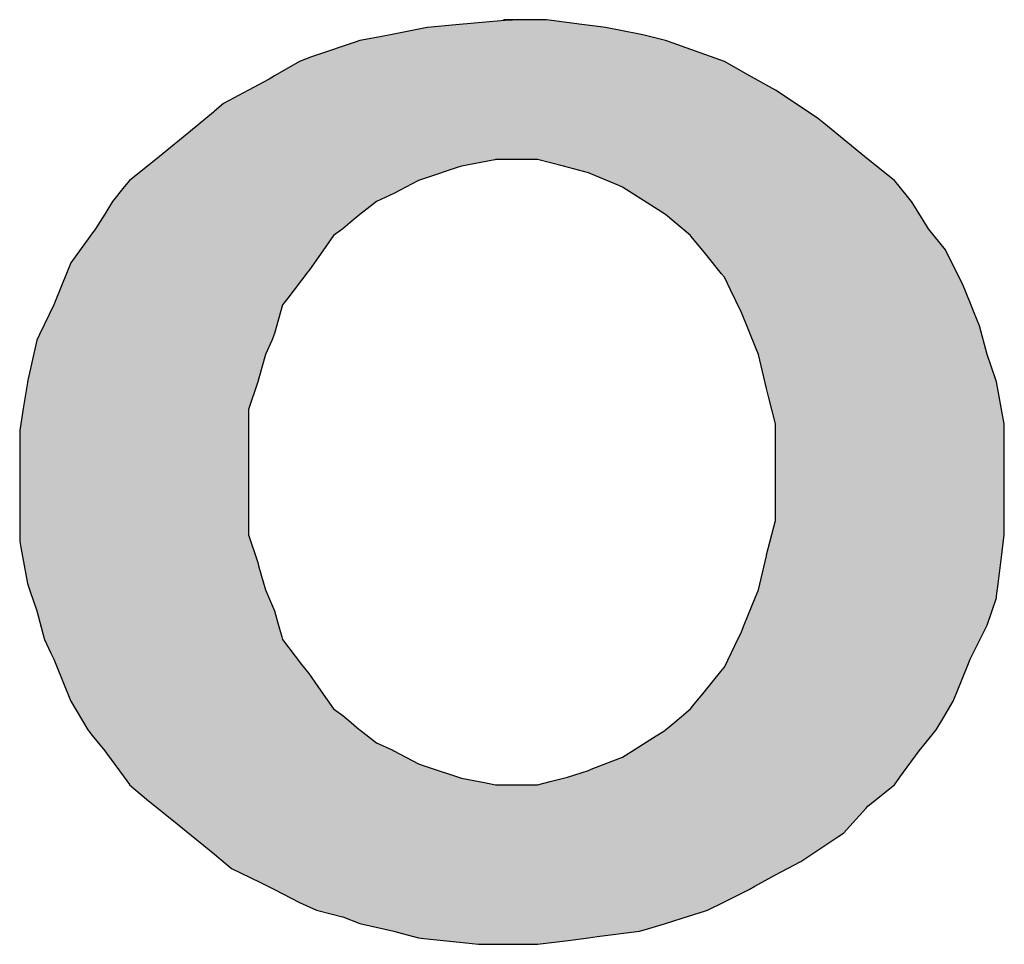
# Model space of a CAD drawing. Extents: x -1825 to 98, y 5678 to 6985.
# Tile 36 of 86: x -1066.1 to -1063.62, y 6494.42 to 6496.75. Entities that reach past the tile are written whole.
import ezdxf

# ---------------------------------------------------------------- set-up
doc = ezdxf.new("R2010")
doc.units = 0
doc.header["$MEASUREMENT"] = 0
doc.layers.add('CARIMBO', color=7, linetype='CONTINUOUS')

msp = doc.modelspace()

# ---------------------------------------------------------------- hatches: boundary and pattern name
at = {"layer": 'CARIMBO'}
h = msp.add_hatch(color=7, dxfattribs=at)
h.paths.add_polyline_path([(-1065.606, 6496.5175), (-1065.583, 6496.5373), (-1065.5204, 6496.5702), (-1065.4686, 6496.5987), (-1065.4545, 6496.6065), (-1065.3919, 6496.6427), (-1065.3617, 6496.6543), (-1065.349, 6496.6592), (-1065.2518, 6496.6916), (-1065.2403, 6496.6954), (-1065.1889, 6496.7053), (-1065.1546, 6496.7119), (-1065.0742, 6496.7273), (-1065.069, 6496.7284), (-1064.9979, 6496.7349), (-1064.9134, 6496.7427), (-1064.8749, 6496.7463), (-1064.8548, 6496.7481), (-1064.7949, 6496.7481), (-1064.7692, 6496.7481), (-1064.6805, 6496.7363), (-1064.6267, 6496.7291), (-1064.6209, 6496.7284), (-1064.5352, 6496.7119), (-1064.5267, 6496.7098), (-1064.4693, 6496.6954), (-1064.4506, 6496.6888), (-1064.4058, 6496.6728), (-1064.3211, 6496.6427), (-1064.2609, 6496.6088), (-1064.1926, 6496.5702), (-1064.0872, 6496.501), (-1064.0704, 6496.4873), (-1063.9587, 6496.3956), (-1063.8928, 6496.3429), (-1063.8847, 6496.3329), (-1063.8499, 6496.2902), (-1063.8467, 6496.285), (-1063.8099, 6496.2256), (-1063.8071, 6496.221), (-1063.7643, 6496.1683), (-1063.733, 6496.1057), (-1063.7214, 6496.0826), (-1063.7013, 6496.0329), (-1063.6935, 6496.0138), (-1063.6786, 6495.9772), (-1063.6588, 6495.9047), (-1063.6376, 6495.8409), (-1063.6358, 6495.8355), (-1063.6219, 6495.7616), (-1063.616, 6495.7301), (-1063.616, 6495.6883), (-1063.616, 6495.6773), (-1063.616, 6495.5847), (-1063.616, 6495.5719), (-1063.616, 6495.5417), (-1063.616, 6495.4666), (-1063.616, 6495.45), (-1063.623, 6495.3939), (-1063.6313, 6495.3273), (-1063.6353, 6495.2956), (-1063.6358, 6495.2919), (-1063.6588, 6495.2227), (-1063.7017, 6495.137), (-1063.7062, 6495.1258), (-1063.7366, 6495.0511), (-1063.7445, 6495.0316), (-1063.7682, 6494.9914), (-1063.7873, 6494.9591), (-1063.8152, 6494.9248), (-1063.8302, 6494.9064), (-1063.8789, 6494.8398), (-1063.8928, 6494.8207), (-1063.9587, 6494.768), (-1063.9649, 6494.7611), (-1064.0213, 6494.6988), (-1064.0355, 6494.6893), (-1064.13, 6494.6263), (-1064.1926, 6494.5934), (-1064.2443, 6494.5649), (-1064.2585, 6494.5571), (-1064.3231, 6494.5248), (-1064.3639, 6494.5044), (-1064.3714, 6494.5021), (-1064.4279, 6494.4844), (-1064.4693, 6494.4715), (-1064.5205, 6494.4561), (-1064.5352, 6494.4517), (-1064.6416, 6494.4381), (-1064.6637, 6494.4352), (-1064.715, 6494.4287), (-1064.7922, 6494.4188), (-1064.7962, 6494.4188), (-1064.8351, 6494.4188), (-1064.8528, 6494.4188), (-1064.9405, 6494.4188), (-1064.9884, 6494.424), (-1065.0783, 6494.4337), (-1065.092, 6494.4352), (-1065.1456, 6494.4493), (-1065.1546, 6494.4517), (-1065.2403, 6494.4715), (-1065.2832, 6494.488), (-1065.3099, 6494.4946), (-1065.349, 6494.5044), (-1065.3919, 6494.5242), (-1065.4545, 6494.5571), (-1065.4915, 6494.5751), (-1065.5632, 6494.6098), (-1065.606, 6494.6461), (-1065.6327, 6494.6677), (-1065.664, 6494.6929), (-1065.7001, 6494.7221), (-1065.7773, 6494.7845), (-1065.8202, 6494.8207), (-1065.8339, 6494.8395), (-1065.8785, 6494.9005), (-1065.8828, 6494.9064), (-1065.9141, 6494.9449), (-1065.9256, 6494.9591), (-1065.9684, 6495.0316), (-1065.9818, 6495.0643), (-1066.0113, 6495.137), (-1066.0185, 6495.1525), (-1066.0343, 6495.1864), (-1066.0351, 6495.1894), (-1066.0541, 6495.2589), (-1066.0702, 6495.3073), (-1066.0772, 6495.3281), (-1066.0941, 6495.4182), (-1066.0969, 6495.4335), (-1066.0969, 6495.4806), (-1066.0969, 6495.5192), (-1066.0969, 6495.5719), (-1066.0969, 6495.5789), (-1066.0969, 6495.6246), (-1066.0969, 6495.697), (-1066.0969, 6495.7136), (-1066.088, 6495.7686), (-1066.0774, 6495.8338), (-1066.0772, 6495.8355), (-1066.0541, 6495.9409), (-1066.0473, 6495.955), (-1066.0113, 6496.0299), (-1066.0078, 6496.0385), (-1065.9774, 6496.1132), (-1065.9684, 6496.1353), (-1065.9198, 6496.2019), (-1065.9058, 6496.221), (-1065.8828, 6496.2583), (-1065.863, 6496.2902), (-1065.8333, 6496.3267), (-1065.8202, 6496.3429), (-1065.7543, 6496.3956), (-1065.7445, 6496.4036), (-1065.6667, 6496.4676), (-1065.6088, 6496.5152)])
h.paths.add_polyline_path([(-1064.4693, 6496.2572), (-1064.4067, 6496.2045), (-1064.4048, 6496.2021), (-1064.3682, 6496.1571), (-1064.3283, 6496.108), (-1064.3211, 6496.0991), (-1064.3059, 6496.0675), (-1064.2792, 6496.0122), (-1064.2782, 6496.0101), (-1064.2412, 6495.919), (-1064.2354, 6495.9047), (-1064.2156, 6495.819), (-1064.2096, 6495.7958), (-1064.1926, 6495.7301), (-1064.1926, 6495.7135), (-1064.1926, 6495.6671), (-1064.1926, 6495.6444), (-1064.1926, 6495.6082), (-1064.1926, 6495.5719), (-1064.1926, 6495.5448), (-1064.1926, 6495.5141), (-1064.1926, 6495.4863), (-1064.2149, 6495.4001), (-1064.2156, 6495.3973), (-1064.2354, 6495.3116), (-1064.2436, 6495.2914), (-1064.2711, 6495.2237), (-1064.2782, 6495.2062), (-1064.295, 6495.1715), (-1064.3211, 6495.1173), (-1064.327, 6495.1099), (-1064.3721, 6495.0544), (-1064.4006, 6495.0193), (-1064.4067, 6495.0118), (-1064.4463, 6494.9785), (-1064.4693, 6494.9591), (-1064.4714, 6494.9578), (-1064.5002, 6494.9394), (-1064.5553, 6494.9044), (-1064.5781, 6494.8899), (-1064.6021, 6494.8807), (-1064.6567, 6494.8597), (-1064.6637, 6494.857), (-1064.717, 6494.8401), (-1064.7263, 6494.8372), (-1064.7605, 6494.8287), (-1064.7922, 6494.8207), (-1064.8351, 6494.8207), (-1064.8448, 6494.8207), (-1064.8977, 6494.8207), (-1064.9259, 6494.8261), (-1064.9833, 6494.8372), (-1065.0725, 6494.8669), (-1065.0801, 6494.8695), (-1065.092, 6494.8734), (-1065.1546, 6494.9064), (-1065.1571, 6494.9075), (-1065.1975, 6494.9262), (-1065.2403, 6494.9591), (-1065.2421, 6494.9606), (-1065.268, 6494.9825), (-1065.2831, 6494.9953), (-1065.3062, 6495.0118), (-1065.3381, 6495.0572), (-1065.3688, 6495.1008), (-1065.3865, 6495.1238), (-1065.4347, 6495.1864), (-1065.4367, 6495.1937), (-1065.4454, 6495.2257), (-1065.4545, 6495.2589), (-1065.4723, 6495.2997), (-1065.4775, 6495.3116), (-1065.4948, 6495.3723), (-1065.4973, 6495.3808), (-1065.5204, 6495.45), (-1065.5204, 6495.4741), (-1065.5204, 6495.5027), (-1065.5204, 6495.5719), (-1065.5204, 6495.6082), (-1065.5204, 6495.6107), (-1065.5204, 6495.6444), (-1065.5204, 6495.7023), (-1065.5204, 6495.7136), (-1065.5204, 6495.7663), (-1065.4973, 6495.8355), (-1065.4946, 6495.8449), (-1065.4775, 6495.9047), (-1065.462, 6495.9401), (-1065.4545, 6495.9574), (-1065.4347, 6496.0299), (-1065.4215, 6496.047), (-1065.3705, 6496.1133), (-1065.3688, 6496.1155), (-1065.3198, 6496.1851), (-1065.3062, 6496.2045), (-1065.2831, 6496.221), (-1065.2647, 6496.2366), (-1065.2403, 6496.2572), (-1065.2399, 6496.2575), (-1065.2138, 6496.2776), (-1065.1975, 6496.2902), (-1065.1546, 6496.3099), (-1065.1402, 6496.3176), (-1065.092, 6496.3429), (-1065.0716, 6496.3497), (-1064.9946, 6496.3754), (-1064.9833, 6496.3791), (-1064.8994, 6496.3953), (-1064.8977, 6496.3956), (-1064.8351, 6496.3956), (-1064.7993, 6496.3956), (-1064.7922, 6496.3956), (-1064.7263, 6496.3791), (-1064.6637, 6496.3627), (-1064.6577, 6496.3601), (-1064.5871, 6496.3302), (-1064.5781, 6496.3264)], flags=16)

# ---------------------------------------------------------------- linework, layer by layer
at = {"layer": 'CARIMBO', "color": 7, "invisible_edges": 5}
for points in [[(-1064.9979, 6496.7349), (-1063.6588, 6495.9047), (-1063.6786, 6495.9772), (-1064.9134, 6496.7427)], [(-1064.9134, 6496.7427), (-1063.6786, 6495.9772), (-1063.6935, 6496.0138), (-1064.8749, 6496.7463)], [(-1064.8779, 6496.7481), (-1064.8779, 6496.7481), (-1064.8548, 6496.7481)], [(-1064.8749, 6496.7463), (-1063.6935, 6496.0138), (-1063.7013, 6496.0329), (-1064.8548, 6496.7481)], [(-1064.8548, 6496.7481), (-1063.7013, 6496.0329), (-1063.7214, 6496.0826), (-1064.7949, 6496.7481)], [(-1064.7949, 6496.7481), (-1063.7214, 6496.0826), (-1063.733, 6496.1057), (-1064.7692, 6496.7481)], [(-1064.7692, 6496.7481), (-1063.733, 6496.1057), (-1063.7643, 6496.1683), (-1064.6805, 6496.7363)], [(-1065.1546, 6496.7119), (-1063.6219, 6495.7616), (-1063.6358, 6495.8355), (-1065.0742, 6496.7273)], [(-1065.0742, 6496.7273), (-1063.6358, 6495.8355), (-1063.6376, 6495.8409), (-1065.069, 6496.7284)], [(-1065.069, 6496.7284), (-1063.6376, 6495.8409), (-1063.6588, 6495.9047), (-1064.9979, 6496.7349)], [(-1064.6805, 6496.7363), (-1063.7643, 6496.1683), (-1063.8071, 6496.221), (-1064.6267, 6496.7291)], [(-1064.6267, 6496.7291), (-1063.8071, 6496.221), (-1063.8099, 6496.2256), (-1064.6209, 6496.7284)], [(-1064.6209, 6496.7284), (-1063.8099, 6496.2256), (-1063.8467, 6496.285), (-1064.5352, 6496.7119)], [(-1065.349, 6496.6592), (-1063.616, 6495.5847), (-1063.616, 6495.6773), (-1065.2518, 6496.6916)], [(-1065.2518, 6496.6916), (-1063.616, 6495.6773), (-1063.616, 6495.6883), (-1065.2403, 6496.6954)], [(-1065.2403, 6496.6954), (-1063.616, 6495.6883), (-1063.616, 6495.7301), (-1065.1889, 6496.7053)], [(-1065.1889, 6496.7053), (-1063.616, 6495.7301), (-1063.6219, 6495.7616), (-1065.1546, 6496.7119)], [(-1064.5352, 6496.7119), (-1063.8467, 6496.285), (-1063.8499, 6496.2902), (-1064.5267, 6496.7098)], [(-1064.5267, 6496.7098), (-1063.8499, 6496.2902), (-1063.8847, 6496.3329), (-1064.4693, 6496.6954)], [(-1064.4693, 6496.6954), (-1063.8847, 6496.3329), (-1063.8928, 6496.3429), (-1064.4506, 6496.6888)], [(-1064.4506, 6496.6888), (-1063.8928, 6496.3429), (-1063.9587, 6496.3956), (-1064.4058, 6496.6728)], [(-1064.4058, 6496.6728), (-1063.9587, 6496.3956), (-1064.0704, 6496.4873), (-1064.3211, 6496.6427)], [(-1065.4545, 6496.6065), (-1063.616, 6495.4666), (-1063.616, 6495.5417), (-1065.3919, 6496.6427)], [(-1065.3919, 6496.6427), (-1063.616, 6495.5417), (-1063.616, 6495.5719), (-1065.3617, 6496.6543)], [(-1065.3617, 6496.6543), (-1063.616, 6495.5719), (-1063.616, 6495.5847), (-1065.349, 6496.6592)], [(-1064.3211, 6496.6427), (-1064.0704, 6496.4873), (-1064.0872, 6496.501), (-1064.2609, 6496.6088)], [(-1065.5204, 6496.5702), (-1063.623, 6495.3939), (-1063.616, 6495.45), (-1065.4686, 6496.5987)], [(-1065.4686, 6496.5987), (-1063.616, 6495.45), (-1063.616, 6495.4666), (-1065.4545, 6496.6065)], [(-1064.2609, 6496.6088), (-1064.0872, 6496.501), (-1064.1926, 6496.5702)], [(-1065.583, 6496.5373), (-1063.6313, 6495.3273), (-1063.623, 6495.3939), (-1065.5204, 6496.5702)], [(-1065.6667, 6496.4676), (-1063.6588, 6495.2227), (-1063.6358, 6495.2919), (-1065.6088, 6496.5152)], [(-1065.6088, 6496.5152), (-1063.6358, 6495.2919), (-1063.6353, 6495.2956), (-1065.606, 6496.5175)], [(-1065.606, 6496.5175), (-1063.6353, 6495.2956), (-1063.6313, 6495.3273), (-1065.583, 6496.5373)], [(-1065.7445, 6496.4036), (-1063.7017, 6495.137), (-1063.6588, 6495.2227), (-1065.6667, 6496.4676)], [(-1065.8202, 6496.3429), (-1063.7366, 6495.0511), (-1063.7062, 6495.1258), (-1065.7543, 6496.3956)], [(-1065.7543, 6496.3956), (-1063.7062, 6495.1258), (-1063.7017, 6495.137), (-1065.7445, 6496.4036)], [(-1064.9833, 6496.3791), (-1064.2412, 6495.919), (-1064.2782, 6496.0101), (-1064.8994, 6496.3953)], [(-1064.8994, 6496.3953), (-1064.2782, 6496.0101), (-1064.2792, 6496.0122), (-1064.8977, 6496.3956)], [(-1064.8977, 6496.3956), (-1064.2792, 6496.0122), (-1064.3059, 6496.0675), (-1064.8351, 6496.3956)], [(-1064.8351, 6496.3956), (-1064.3059, 6496.0675), (-1064.3211, 6496.0991), (-1064.7993, 6496.3956)], [(-1064.7993, 6496.3956), (-1064.3211, 6496.0991), (-1064.3283, 6496.108), (-1064.7922, 6496.3956)], [(-1064.7922, 6496.3956), (-1064.3283, 6496.108), (-1064.3682, 6496.1571), (-1064.7263, 6496.3791)], [(-1065.0716, 6496.3497), (-1064.2156, 6495.819), (-1064.2354, 6495.9047), (-1064.9946, 6496.3754)], [(-1064.9946, 6496.3754), (-1064.2354, 6495.9047), (-1064.2412, 6495.919), (-1064.9833, 6496.3791)], [(-1064.7263, 6496.3791), (-1064.3682, 6496.1571), (-1064.4048, 6496.2021), (-1064.6637, 6496.3627)], [(-1065.8333, 6496.3267), (-1063.7445, 6495.0316), (-1063.7366, 6495.0511), (-1065.8202, 6496.3429)], [(-1065.1402, 6496.3176), (-1064.1926, 6495.7301), (-1064.2096, 6495.7958), (-1065.092, 6496.3429)], [(-1065.092, 6496.3429), (-1064.2096, 6495.7958), (-1064.2156, 6495.819), (-1065.0716, 6496.3497)], [(-1064.6637, 6496.3627), (-1064.4048, 6496.2021), (-1064.4067, 6496.2045), (-1064.6577, 6496.3601)], [(-1064.6577, 6496.3601), (-1064.4067, 6496.2045), (-1064.4693, 6496.2572), (-1064.5871, 6496.3302)], [(-1065.863, 6496.2902), (-1063.7682, 6494.9914), (-1063.7445, 6495.0316), (-1065.8333, 6496.3267)], [(-1065.1546, 6496.3099), (-1064.1926, 6495.7135), (-1064.1926, 6495.7301), (-1065.1402, 6496.3176)], [(-1064.5871, 6496.3302), (-1064.4693, 6496.2572), (-1064.5781, 6496.3264)], [(-1065.1975, 6496.2902), (-1064.1926, 6495.6671), (-1064.1926, 6495.7135), (-1065.1546, 6496.3099)], [(-1065.8828, 6496.2583), (-1063.7873, 6494.9591), (-1063.7682, 6494.9914), (-1065.863, 6496.2902)], [(-1065.2399, 6496.2575), (-1064.1926, 6495.6082), (-1064.1926, 6495.6444), (-1065.2138, 6496.2776)], [(-1065.2138, 6496.2776), (-1064.1926, 6495.6444), (-1064.1926, 6495.6671), (-1065.1975, 6496.2902)], [(-1065.9058, 6496.221), (-1063.8152, 6494.9248), (-1063.7873, 6494.9591), (-1065.8828, 6496.2583)], [(-1065.2647, 6496.2366), (-1064.1926, 6495.5719), (-1064.1926, 6495.6076), (-1065.2403, 6496.2572)], [(-1065.2403, 6496.2572), (-1064.1926, 6495.6076), (-1064.1926, 6495.6082), (-1065.2399, 6496.2575)], [(-1065.9198, 6496.2019), (-1063.8302, 6494.9064), (-1063.8152, 6494.9248), (-1065.9058, 6496.221)], [(-1065.3062, 6496.2045), (-1064.1926, 6495.5141), (-1064.1926, 6495.5448), (-1065.2831, 6496.221)], [(-1065.2831, 6496.221), (-1064.1926, 6495.5448), (-1064.1926, 6495.5719), (-1065.2647, 6496.2366)], [(-1065.9684, 6496.1353), (-1063.8789, 6494.8398), (-1063.8302, 6494.9064), (-1065.9198, 6496.2019)], [(-1065.3198, 6496.1851), (-1064.1926, 6495.4863), (-1064.1926, 6495.5141), (-1065.3062, 6496.2045)], [(-1065.3688, 6496.1155), (-1064.2149, 6495.4001), (-1064.1926, 6495.4863), (-1065.3198, 6496.1851)], [(-1065.9774, 6496.1132), (-1063.8928, 6494.8207), (-1063.8789, 6494.8398), (-1065.9684, 6496.1353)], [(-1066.0078, 6496.0385), (-1063.9587, 6494.768), (-1063.8928, 6494.8207), (-1065.9774, 6496.1132)], [(-1065.4215, 6496.047), (-1064.2354, 6495.3116), (-1064.2156, 6495.3973), (-1065.3705, 6496.1133)], [(-1065.3705, 6496.1133), (-1064.2156, 6495.3973), (-1064.2149, 6495.4001), (-1065.3688, 6496.1155)], [(-1065.4347, 6496.0299), (-1064.2436, 6495.2914), (-1064.2354, 6495.3116), (-1065.4215, 6496.047)], [(-1066.0473, 6495.955), (-1064.0213, 6494.6988), (-1063.9649, 6494.7611), (-1066.0113, 6496.0299)], [(-1066.0113, 6496.0299), (-1063.9649, 6494.7611), (-1063.9587, 6494.768), (-1066.0078, 6496.0385)], [(-1065.4545, 6495.9574), (-1064.2711, 6495.2237), (-1064.2436, 6495.2914), (-1065.4347, 6496.0299)], [(-1066.0541, 6495.9409), (-1064.0355, 6494.6893), (-1064.0213, 6494.6988), (-1066.0473, 6495.955)], [(-1065.462, 6495.9401), (-1064.2782, 6495.2062), (-1064.2711, 6495.2237), (-1065.4545, 6495.9574)], [(-1066.0772, 6495.8355), (-1064.1285, 6494.6273), (-1064.0355, 6494.6893), (-1066.0541, 6495.9409)], [(-1065.4775, 6495.9047), (-1064.295, 6495.1715), (-1064.2782, 6495.2062), (-1065.462, 6495.9401)], [(-1065.4946, 6495.8449), (-1064.3211, 6495.1173), (-1064.295, 6495.1715), (-1065.4775, 6495.9047)], [(-1066.088, 6495.7686), (-1064.1926, 6494.5934), (-1064.13, 6494.6263), (-1066.0774, 6495.8338)], [(-1066.0774, 6495.8338), (-1064.13, 6494.6263), (-1064.1285, 6494.6273), (-1066.0772, 6495.8355)], [(-1065.5204, 6495.7663), (-1064.3721, 6495.0544), (-1064.327, 6495.1099), (-1065.4973, 6495.8355)], [(-1065.4973, 6495.8355), (-1064.327, 6495.1099), (-1064.3211, 6495.1173), (-1065.4946, 6495.8449)], [(-1066.0969, 6495.7136), (-1064.2443, 6494.5649), (-1064.1926, 6494.5934), (-1066.088, 6495.7686)], [(-1065.5204, 6495.7136), (-1064.4006, 6495.0193), (-1064.3721, 6495.0544), (-1065.5204, 6495.7663)], [(-1066.0969, 6495.697), (-1064.2585, 6494.5571), (-1064.2443, 6494.5649), (-1066.0969, 6495.7136)], [(-1066.0969, 6495.6246), (-1064.3231, 6494.5248), (-1064.2585, 6494.5571), (-1066.0969, 6495.697)], [(-1065.5204, 6495.7023), (-1064.4067, 6495.0118), (-1064.4006, 6495.0193), (-1065.5204, 6495.7136)], [(-1065.5204, 6495.6444), (-1064.4463, 6494.9785), (-1064.4067, 6495.0118), (-1065.5204, 6495.7023)], [(-1066.0969, 6495.5789), (-1064.3639, 6494.5044), (-1064.3231, 6494.5248), (-1066.0969, 6495.6246)], [(-1065.5204, 6495.6107), (-1064.4693, 6494.9591), (-1064.4463, 6494.9785), (-1065.5204, 6495.6444)], [(-1065.5204, 6495.6082), (-1064.4714, 6494.9578), (-1064.4693, 6494.9591), (-1065.5204, 6495.6107)], [(-1065.5204, 6495.5719), (-1064.5002, 6494.9394), (-1064.4714, 6494.9578), (-1065.5204, 6495.6082)], [(-1066.0969, 6495.5719), (-1064.3714, 6494.5021), (-1064.3639, 6494.5044), (-1066.0969, 6495.5789)], [(-1066.0969, 6495.5192), (-1064.4279, 6494.4844), (-1064.3714, 6494.5021), (-1066.0969, 6495.5719)], [(-1065.5204, 6495.5027), (-1064.5553, 6494.9044), (-1064.5002, 6494.9394), (-1065.5204, 6495.5719)], [(-1066.0969, 6495.4806), (-1064.4693, 6494.4715), (-1064.4279, 6494.4844), (-1066.0969, 6495.5192)], [(-1065.5204, 6495.4741), (-1064.5781, 6494.8899), (-1064.5553, 6494.9044), (-1065.5204, 6495.5027)], [(-1066.0969, 6495.4335), (-1064.5205, 6494.4561), (-1064.4693, 6494.4715), (-1066.0969, 6495.4806)], [(-1065.5204, 6495.45), (-1064.6021, 6494.8807), (-1064.5781, 6494.8899), (-1065.5204, 6495.4741)], [(-1065.4973, 6495.3808), (-1064.6567, 6494.8597), (-1064.6021, 6494.8807), (-1065.5204, 6495.45)], [(-1066.0941, 6495.4182), (-1064.5352, 6494.4517), (-1064.5205, 6494.4561), (-1066.0969, 6495.4335)], [(-1066.0772, 6495.3281), (-1064.6416, 6494.4381), (-1064.5352, 6494.4517), (-1066.0941, 6495.4182)], [(-1065.4948, 6495.3723), (-1064.6637, 6494.857), (-1064.6567, 6494.8597), (-1065.4973, 6495.3808)], [(-1065.4775, 6495.3116), (-1064.717, 6494.8401), (-1064.6637, 6494.857), (-1065.4948, 6495.3723)], [(-1066.0702, 6495.3073), (-1064.6637, 6494.4352), (-1064.6416, 6494.4381), (-1066.0772, 6495.3281)], [(-1066.0541, 6495.2589), (-1064.715, 6494.4287), (-1064.6637, 6494.4352), (-1066.0702, 6495.3073)], [(-1065.4723, 6495.2997), (-1064.7263, 6494.8372), (-1064.717, 6494.8401), (-1065.4775, 6495.3116)], [(-1065.4545, 6495.2589), (-1064.7605, 6494.8287), (-1064.7263, 6494.8372), (-1065.4723, 6495.2997)], [(-1066.0351, 6495.1894), (-1064.7922, 6494.4188), (-1064.715, 6494.4287), (-1066.0541, 6495.2589)], [(-1065.4454, 6495.2257), (-1064.7922, 6494.8207), (-1064.7605, 6494.8287), (-1065.4545, 6495.2589)], [(-1065.4367, 6495.1937), (-1064.8351, 6494.8207), (-1064.7922, 6494.8207), (-1065.4454, 6495.2257)], [(-1066.0343, 6495.1864), (-1064.7962, 6494.4188), (-1064.7922, 6494.4188), (-1066.0351, 6495.1894)], [(-1066.0185, 6495.1525), (-1064.8351, 6494.4188), (-1064.7962, 6494.4188), (-1066.0343, 6495.1864)], [(-1065.4347, 6495.1864), (-1064.8448, 6494.8207), (-1064.8351, 6494.8207), (-1065.4367, 6495.1937)], [(-1065.3865, 6495.1238), (-1064.8977, 6494.8207), (-1064.8448, 6494.8207), (-1065.4347, 6495.1864)], [(-1066.0113, 6495.137), (-1064.8528, 6494.4188), (-1064.8351, 6494.4188), (-1066.0185, 6495.1525)], [(-1065.9818, 6495.0643), (-1064.9405, 6494.4188), (-1064.8528, 6494.4188), (-1066.0113, 6495.137)], [(-1065.3688, 6495.1008), (-1064.9259, 6494.8261), (-1064.8977, 6494.8207), (-1065.3865, 6495.1238)], [(-1065.3381, 6495.0572), (-1064.9833, 6494.8372), (-1064.9259, 6494.8261), (-1065.3688, 6495.1008)], [(-1065.9684, 6495.0316), (-1064.9884, 6494.424), (-1064.9405, 6494.4188), (-1065.9818, 6495.0643)], [(-1065.3062, 6495.0118), (-1065.0725, 6494.8669), (-1064.9833, 6494.8372), (-1065.3381, 6495.0572)], [(-1065.9256, 6494.9591), (-1065.0783, 6494.4337), (-1064.9884, 6494.424), (-1065.9684, 6495.0316)], [(-1065.2831, 6494.9953), (-1065.0801, 6494.8695), (-1065.0725, 6494.8669), (-1065.3062, 6495.0118)], [(-1065.268, 6494.9825), (-1065.092, 6494.8734), (-1065.0801, 6494.8695), (-1065.2831, 6494.9953)], [(-1065.2421, 6494.9606), (-1065.1546, 6494.9064), (-1065.092, 6494.8734), (-1065.268, 6494.9825)], [(-1065.9141, 6494.9449), (-1065.092, 6494.4352), (-1065.0783, 6494.4337), (-1065.9256, 6494.9591)], [(-1065.2403, 6494.9591), (-1065.1571, 6494.9075), (-1065.1546, 6494.9064), (-1065.2421, 6494.9606)], [(-1065.1975, 6494.9262), (-1065.1975, 6494.9262), (-1065.1571, 6494.9075), (-1065.2403, 6494.9591)], [(-1065.8828, 6494.9064), (-1065.1456, 6494.4493), (-1065.092, 6494.4352), (-1065.9141, 6494.9449)], [(-1065.8785, 6494.9005), (-1065.1546, 6494.4517), (-1065.1456, 6494.4493), (-1065.8828, 6494.9064)], [(-1065.8339, 6494.8395), (-1065.2403, 6494.4715), (-1065.1546, 6494.4517), (-1065.8785, 6494.9005)], [(-1065.8204, 6494.8211), (-1065.2831, 6494.488), (-1065.2403, 6494.4715), (-1065.8339, 6494.8395)], [(-1065.8202, 6494.8207), (-1065.2837, 6494.4881), (-1065.2831, 6494.488), (-1065.8204, 6494.8211)], [(-1065.7773, 6494.7845), (-1065.3099, 6494.4946), (-1065.2837, 6494.4881), (-1065.8202, 6494.8207)], [(-1065.7001, 6494.7221), (-1065.349, 6494.5044), (-1065.3099, 6494.4946), (-1065.7773, 6494.7845)], [(-1065.664, 6494.6929), (-1065.3919, 6494.5242), (-1065.349, 6494.5044), (-1065.7001, 6494.7221)], [(-1065.6327, 6494.6677), (-1065.4545, 6494.5571), (-1065.3919, 6494.5242), (-1065.664, 6494.6929)], [(-1065.606, 6494.6461), (-1065.4915, 6494.5751), (-1065.4545, 6494.5571), (-1065.6327, 6494.6677)], [(-1065.5632, 6494.6098), (-1065.5632, 6494.6098), (-1065.4915, 6494.5751), (-1065.606, 6494.6461)]]:
    msp.add_3dface(points, dxfattribs=at)

doc.saveas('drawing.dxf')
